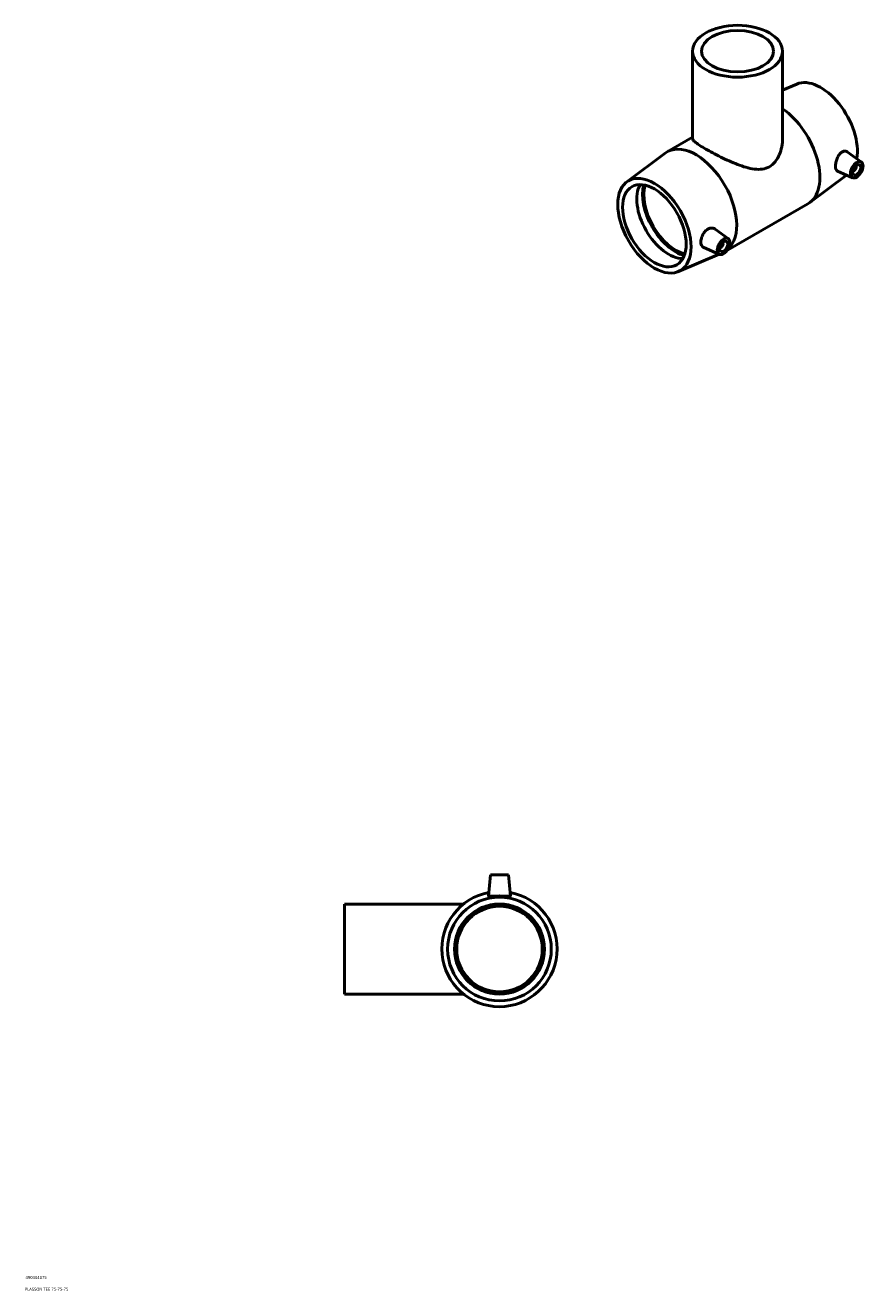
# Model space of a CAD drawing. Header units: millimetres. Extents: x -166 to 1553, y -1060 to 1179.
# Tile 4 of 4: x 855 to 1553, y 83 to 1138. Entities that reach past the tile are written whole.
import ezdxf

# ---------------------------------------------------------------- set-up
doc = ezdxf.new("R2010")
doc.units = ezdxf.units.MM
doc.layers.add('Title (ISO)', color=7, linetype='Continuous', lineweight=50)
doc.layers.add('Visible (ISO)', color=7, linetype='Continuous', lineweight=50)
doc.styles.add('Note Text (ISO)', font='tahoma.ttf')

# ---------------------------------------------------------------- blocks, each defined once
blk = doc.blocks.new('Title Blocks ISO')
at = {"layer": 'Title (ISO)', "color": 232, "true_color": 0xca0064, "style": 'Note Text (ISO)'}
for tag, p in [('PART_NUMBER_001', (34.1, 73.1)), ('DESCRIPTION_001', (33.6, 63.3))]:
    blk.add_attdef(tag, p, '', height=2.5, dxfattribs=at)

msp = doc.modelspace()

# ---------------------------------------------------------------- linework, layer by layer
at = {"layer": 'Visible (ISO)'}
for p, q in [((1410.797, 1116.019), (1410.797, 1043.266)), ((1485.797, 1116.019), (1485.797, 1043.266)), ((1497.589, 1088.671), (1485.797, 1083.648)), ((1389.695, 1032.198), (1410.797, 1044.35)), ((1355.993, 1007.131), (1388.084, 1031.137)), ((1551.543, 1023.586), (1539.679, 1032.227)), ((1539.058, 1012.824), (1508.51, 989.973)), ((1544.072, 1010.612), (1531.508, 1016.155)), ((1439.891, 950.324), (1506.899, 988.912)), ((1440.669, 959.737), (1429.693, 967.732)), ((1433.198, 946.764), (1419.741, 952.7)), ((1399.005, 932.439), (1432.92, 946.886)), ((1242.464, 429.927), (1240.907, 412.129)), ((1242.464, 429.927), (1257.464, 429.927)), ((1257.464, 429.927), (1259.021, 412.129)), ((1120.964, 405.427), (1120.964, 330.427)), ((1120.964, 405.427), (1220.001, 405.427)), ((1120.964, 330.427), (1220.001, 330.427))]:
    msp.add_line(p, q, dxfattribs=at)
for radius in [43.2, 37.5, 35.625]:
    msp.add_circle((1249.964, 367.927), radius, dxfattribs=at)
msp.add_arc((1249.964, 367.927), 48, 100.559063, 79.440937, dxfattribs=at)
for centre, major_axis, ratio in [((1448.297, 1116.019), (37.5, 0), 0.5758617), ((1448.297, 1116.019), (30, 0), 0.5758617), ((1547.575, 1017.233), (-3.743, -6.499), 0.57809312), ((1379.001, 970.65), (21.558, -37.436), 0.57809312), ((1547.575, 1017.233), (-2.395, -4.16), 0.57809312), ((1379.001, 970.65), (18.714, -32.497), 0.57809312), ((1436.701, 953.385), (-3.743, -6.499), 0.57809312), ((1436.701, 953.385), (-2.395, -4.16), 0.57809312)]:
    msp.add_ellipse(centre, major_axis=major_axis, ratio=ratio, dxfattribs=at)
for centre, major_axis, start_param, end_param in [((1517.594, 1050.46), (-21.558, 37.436), 3.73748414, 6.21372806), ((1482.945, 1030.508), (23.954, -41.596), 0, 2.27400801), ((1413.649, 990.602), (-23.954, 41.596), 3.26123248, 6.35264256), ((1545.454, 1018.455), (1.198, 2.08), 3.17361002, 6.25116794), ((1390.88, 977.491), (18.714, -32.497), 3.46328553, 5.96149244), ((1396.82, 980.911), (-19.605, 34.044), 0.52563366, 2.615959), ((1396.82, 980.911), (-18.714, 32.497), 0.49412281, 2.64746985), ((1434.579, 954.606), (1.198, 2.08), 3.17361002, 6.25116794)]:
    msp.add_ellipse(centre, major_axis=major_axis, ratio=0.57809312, start_param=start_param, end_param=end_param, dxfattribs=at)
for points, knots in [([(1485.797, 1043.266), (1485.797, 1041.056), (1485.582, 1038.743), (1484.679, 1034.151), (1483.993, 1031.873), (1482.148, 1027.612), (1480.989, 1025.629), (1478.222, 1022.229), (1476.613, 1020.817), (1473.014, 1018.745), (1471.036, 1018.091), (1466.839, 1017.48), (1464.62, 1017.518), (1460.051, 1018.085), (1457.698, 1018.614), (1452.973, 1019.965), (1450.601, 1020.788), (1446.055, 1022.53), (1443.709, 1023.512), (1438.979, 1025.62), (1436.596, 1026.746), (1431.964, 1029.028), (1429.71, 1030.187), (1425.494, 1032.432), (1423.532, 1033.519), (1420.03, 1035.536), (1418.42, 1036.506), (1415.63, 1038.295), (1414.449, 1039.114), (1412.582, 1040.574), (1411.894, 1041.218), (1411.001, 1042.347), (1410.797, 1042.834), (1410.797, 1043.266)], [8.99721385, 8.99721385, 8.99721385, 8.99721385, 9.76063818, 9.76063818, 10.52406252, 10.52406252, 11.28748685, 11.28748685, 12.05091118, 12.05091118, 12.81433552, 12.81433552, 13.57775985, 13.57775985, 14.34118419, 14.34118419, 15.10460852, 15.10460852, 15.84754809, 15.84754809, 16.59048765, 16.59048765, 17.33342721, 17.33342721, 18.07636678, 18.07636678, 18.81930634, 18.81930634, 19.5622459, 19.5622459, 20.30518547, 20.30518547, 21.04812503, 21.04812503, 21.04812503, 21.04812503]), ([(1531.508, 1016.155), (1531.447, 1016.182), (1531.389, 1016.211), (1530.904, 1016.495), (1530.545, 1016.966), (1530.075, 1018.312), (1529.962, 1019.188), (1529.962, 1021.066), (1530.075, 1022.186), (1530.545, 1024.5), (1530.904, 1025.692), (1531.769, 1027.828), (1532.338, 1028.913), (1533.656, 1030.749), (1534.409, 1031.498), (1535.862, 1032.476), (1536.652, 1032.785), (1538.161, 1032.911), (1538.878, 1032.73), (1539.531, 1032.331), (1539.606, 1032.28), (1539.679, 1032.227)], [0.65535246, 0.65535246, 0.65535246, 0.65535246, 0.7004105, 0.7004105, 1.04496821, 1.04496821, 1.38952592, 1.38952592, 1.73408363, 1.73408363, 2.07864134, 2.07864134, 2.42884659, 2.42884659, 2.77905184, 2.77905184, 3.11389715, 3.11389715, 3.44874247, 3.44874247, 3.49271693, 3.49271693, 3.49271693, 3.49271693]), ([(1419.742, 952.701), (1419.624, 952.752), (1419.512, 952.811), (1418.882, 953.199), (1418.445, 953.728), (1417.872, 955.136), (1417.735, 956.016), (1417.735, 957.849), (1417.872, 958.927), (1418.445, 961.131), (1418.882, 962.255), (1419.93, 964.232), (1420.61, 965.218), (1422.173, 966.861), (1423.057, 967.516), (1424.818, 968.389), (1425.811, 968.645), (1427.693, 968.653), (1428.581, 968.406), (1429.43, 967.913), (1429.563, 967.826), (1429.692, 967.731)], [0.60228279, 0.60228279, 0.60228279, 0.60228279, 0.66969063, 0.66969063, 1.00606633, 1.00606633, 1.34244204, 1.34244204, 1.67881774, 1.67881774, 2.01519344, 2.01519344, 2.35003876, 2.35003876, 2.68488407, 2.68488407, 3.03508932, 3.03508932, 3.38529457, 3.38529457, 3.45181347, 3.45181347, 3.45181347, 3.45181347]), ([(1259.02, 412.104), (1258.998, 411.997), (1258.753, 411.931), (1257.807, 411.893), (1257.106, 411.919), (1255.503, 411.996), (1254.491, 412.051), (1252.282, 412.135), (1251.085, 412.16), (1248.842, 412.16), (1247.645, 412.135), (1245.436, 412.051), (1244.425, 411.996), (1242.821, 411.919), (1242.12, 411.893), (1241.174, 411.931), (1240.93, 411.997), (1240.906, 412.112), (1240.906, 412.12), (1240.907, 412.129)], [0, 0, 0, 0, 0.33484532, 0.33484532, 0.66969063, 0.66969063, 1.00606633, 1.00606633, 1.34244204, 1.34244204, 1.67881774, 1.67881774, 2.01519344, 2.01519344, 2.35003876, 2.35003876, 2.68488407, 2.68488407, 2.71031712, 2.71031712, 2.71031712, 2.71031712])]:
    msp.add_open_spline(points, degree=3, knots=knots, dxfattribs=at)
msp.add_open_spline([(1259.021, 412.129), (1259.022, 412.12), (1259.021, 412.112), (1259.02, 412.104)], degree=3, dxfattribs=at)

# ---------------------------------------------------------------- block references
msp.add_blockref('Title Blocks ISO', (821, 20)).add_auto_attribs({'PART_NUMBER_001': '490404075', 'DESCRIPTION_001': 'PLASSON TEE 75-75-75'})

doc.saveas('drawing.dxf')
